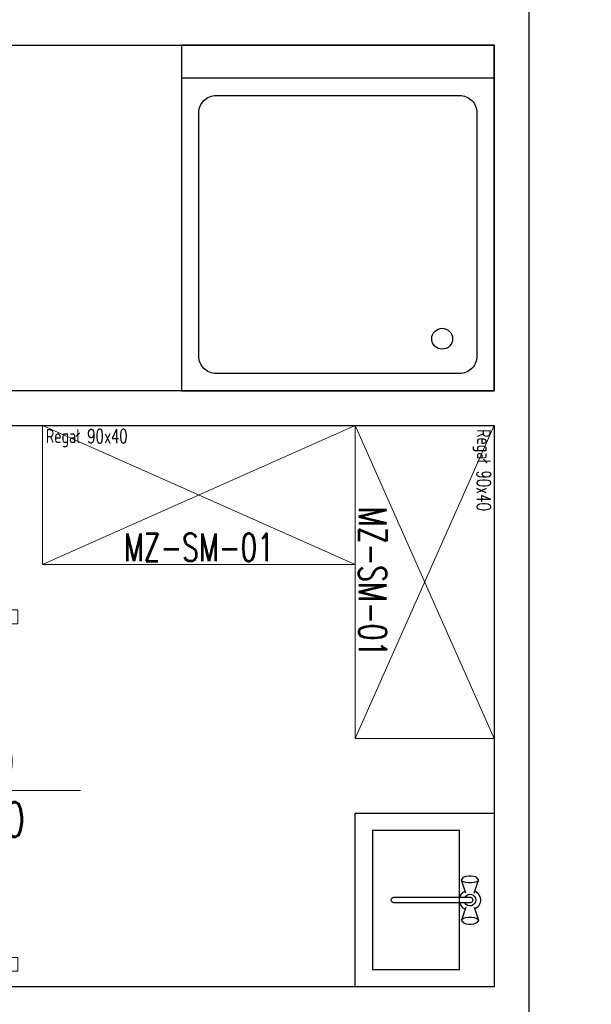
# Model space of a CAD drawing. Header units: millimetres. Extents: x 6161 to 8965, y -9035 to -5431.
# Tile 241 of 256: x 6912 to 7077, y -6339 to -6056. Entities that reach past the tile are written whole.
import ezdxf

# ---------------------------------------------------------------- set-up
doc = ezdxf.new("R2010")
doc.units = ezdxf.units.MM
doc.linetypes.add('DASHED', pattern=[19.05, 12.7, -6.35])
doc.layers.add('drzwi', color=30, linetype='Continuous', lineweight=20)
doc.layers.add('MEBLE PKN', color=150, linetype='Continuous', lineweight=20)
doc.layers.add('Wyposazenie Wew - Urzadzenia Sanitarne', color=6, linetype='Continuous')
doc.layers.add('Ściany', color=7, linetype='Continuous')
doc.styles.add('JACEK_07', font='SIMPLEX.SHX', dxfattribs={"width": 0.7})

# ---------------------------------------------------------------- blocks, each defined once
blk = doc.blocks.new('*U466')
at = {"color": 7}
blk.add_lwpolyline([(50, 25), (50, -25)], dxfattribs=at)
for points in [[(-2, 5), (0, 5), (0, -5), (-2, -5), (-2, -7), (2, -7), (2, -5), (2, 7), (-2, 7), (-2, 5)], [(102, 5), (100, 5), (100, -5), (102, -5), (102, -7), (98, -7), (98, -5), (98, 7), (102, 7), (102, 5)], [(2, -5), (5, -5), (5, 5), (2, 5)], [(98, -5), (95, -5), (95, 5), (98, 5)]]:
    blk.add_lwpolyline(points)
blk.add_lwpolyline([(96, -7), (96, -10), (94, -10), (94, -100), (96, -100), (96, -103), (98, -103), (98, -7)], close=True)
at = {"linetype": 'DASHED'}
blk.add_arc((98, -7), 96, 180, 270, dxfattribs=at)
at = {"color": 7, "insert": (50, 0), "char_height": 10, "width": 10, "attachment_point": 5, "rotation": 90, "style": 'JACEK_07'}
blk.add_mtext('90\\P200', dxfattribs=at)
blk = doc.blocks.new('Zlew tradycyjny 13')
at = {"layer": 'Wyposazenie Wew - Urzadzenia Sanitarne'}
for p, q in [((50, 40), (0, 40)), ((0, 40), (0, 0)), ((50, 0), (50, 40)), ((18.09, 34), (18, 33.35)), ((18.24, 34.53), (18.09, 34)), ((18.44, 34.88), (18.24, 34.53)), ((18.96, 35.26), (18.44, 34.88)), ((19.24, 35.4), (18.96, 35.26)), ((19.52, 35.26), (19.24, 35.4)), ((22.99, 34.2), (19.24, 35.4)), ((19.77, 34.84), (19.52, 35.26)), ((19.95, 34.2), (19.77, 34.84)), ((20.05, 33.42), (19.95, 34.2)), ((27.01, 34.2), (30.76, 35.4)), ((30.05, 34.2), (29.95, 33.42)), ((30.23, 34.84), (30.05, 34.2)), ((30.48, 35.26), (30.23, 34.84)), ((30.76, 35.4), (30.48, 35.26)), ((31.04, 35.26), (30.76, 35.4)), ((31.04, 35.26), (31.56, 34.88)), ((31.76, 34.53), (31.56, 34.88)), ((31.91, 34), (31.76, 34.53)), ((32, 33.35), (31.91, 34)), ((18, 33.35), (18, 32.65)), ((18, 32.65), (18.09, 32)), ((18.09, 32), (18.24, 31.47)), ((18.24, 31.47), (18.44, 31.12)), ((22.99, 31.8), (19.24, 30.6)), ((19.77, 31.16), (19.95, 31.8)), ((19.95, 31.8), (20.05, 32.58)), ((20.05, 32.58), (20.05, 33.42)), ((24.21, 33.14), (24.21, 11.11)), ((25.79, 11.11), (25.79, 33.14)), ((27.01, 31.8), (30.76, 30.6)), ((29.95, 33.42), (29.95, 32.58)), ((29.95, 32.58), (30.05, 31.8)), ((30.05, 31.8), (30.23, 31.16)), ((31.56, 31.12), (31.76, 31.47)), ((31.76, 31.47), (31.91, 32)), ((31.91, 32), (32, 32.65)), ((32, 32.65), (32, 33.35)), ((5, 5), (5, 30)), ((5, 30), (45, 30)), ((18.96, 30.74), (18.44, 31.12)), ((18.96, 30.74), (19.24, 30.6)), ((19.24, 30.6), (19.52, 30.74)), ((19.52, 30.74), (19.77, 31.16)), ((30.23, 31.16), (30.48, 30.74)), ((30.48, 30.74), (30.76, 30.6)), ((30.76, 30.6), (31.04, 30.74)), ((31.04, 30.74), (31.56, 31.12)), ((45, 30), (45, 5)), ((45, 5), (5, 5)), ((0, 0), (50, 0))]:
    blk.add_line(p, q, dxfattribs=at)
for centre, radius, start, end in [((25, 33), 3, 27.9765, 152.0235), ((25, 33), 1.68, 298.0549, 241.9451), ((25, 33), 3, 207.9765, 254.7747), ((25, 33), 0.8, 10, 170), ((25, 33), 3, 285.2253, 332.0235), ((25, 11.11), 0.788, 180, 0)]:
    blk.add_arc(centre, radius, start, end, dxfattribs=at)
blk = doc.blocks.new('*U45')
for p, q in [((0, 0), (90, -40)), ((90, 0), (0, -40))]:
    blk.add_line(p, q)
at = {"flags": 128}
blk.add_lwpolyline([(0, 0), (90, 0), (90, -40), (0, -40)], close=True, dxfattribs=at)
at = {"color": 7, "style": 'JACEK_07'}
for s, insert, char_height, width, attachment_point in [('Regał 90x40', (1, -1), 4, 41.1867, 1), ('MZ-SM-01', (45, -39), 8, 90, 8)]:
    blk.add_mtext(s, dxfattribs=dict(at, insert=insert, char_height=char_height, width=width, attachment_point=attachment_point))

msp = doc.modelspace()

# ---------------------------------------------------------------- linework, layer by layer
at = {"layer": 'Wyposazenie Wew - Urzadzenia Sanitarne'}
for points in [[(7048.83, -6062.82), (6958.83, -6062.82), (6958.83, -6162.32), (7048.83, -6162.32)], [(6958.83, -6162.32), (7048.83, -6162.32), (7048.83, -6072.32), (6958.83, -6072.32)]]:
    msp.add_lwpolyline(points, close=True, dxfattribs=at)
msp.add_lwpolyline([(7038.83, -6157.32), (6968.83, -6157.32, -0.414214), (6963.83, -6152.32), (6963.83, -6082.32, -0.414214), (6968.83, -6077.32), (7038.83, -6077.32, -0.414214), (7043.83, -6082.32), (7043.83, -6152.32, -0.414214)], format="xyb", close=True, dxfattribs=at)
msp.add_circle((7033.83, -6147.32), 3, dxfattribs=at)
at = {"layer": 'Ściany'}
for points in [[(7058.83, -6343.82), (7058.83, -5952.82), (7339.03, -5952.82)], [(6903.83, -6047.82), (6903.83, -6062.82), (7048.83, -6062.82), (7048.83, -6162.32), (6879.87, -6162.32), (6879.87, -6172.32), (6899.79, -6172.32), (6899.79, -6227.32), (6909.79, -6227.32), (6909.79, -6172.32), (7048.83, -6172.32), (7048.83, -6333.82), (6909.79, -6333.82), (6909.79, -6327.32), (6909.79, -6327.32), (6909.79, -6327.32), (6899.79, -6327.32), (6899.79, -6327.32), (6899.79, -6327.32), (6899.79, -6333.82), (6508.83, -6333.82)]]:
    msp.add_lwpolyline(points, dxfattribs=at)

# ---------------------------------------------------------------- block references
at = {"layer": 'drzwi', "rotation": 270}
msp.add_blockref('*U466', (6904.79, -6227.32), dxfattribs=at)
at = {"layer": 'MEBLE PKN'}
msp.add_blockref('*U45', (6918.83, -6172.32), dxfattribs=at)
at = {"layer": 'MEBLE PKN', "rotation": 270}
msp.add_blockref('*U45', (7048.83, -6172.32), dxfattribs=at)
at = {"layer": 'Wyposazenie Wew - Urzadzenia Sanitarne', "xscale": -1, "zscale": 100, "rotation": 270}
msp.add_blockref('Zlew tradycyjny 13', (7008.83, -6333.82), dxfattribs=at)

doc.saveas('drawing.dxf')
